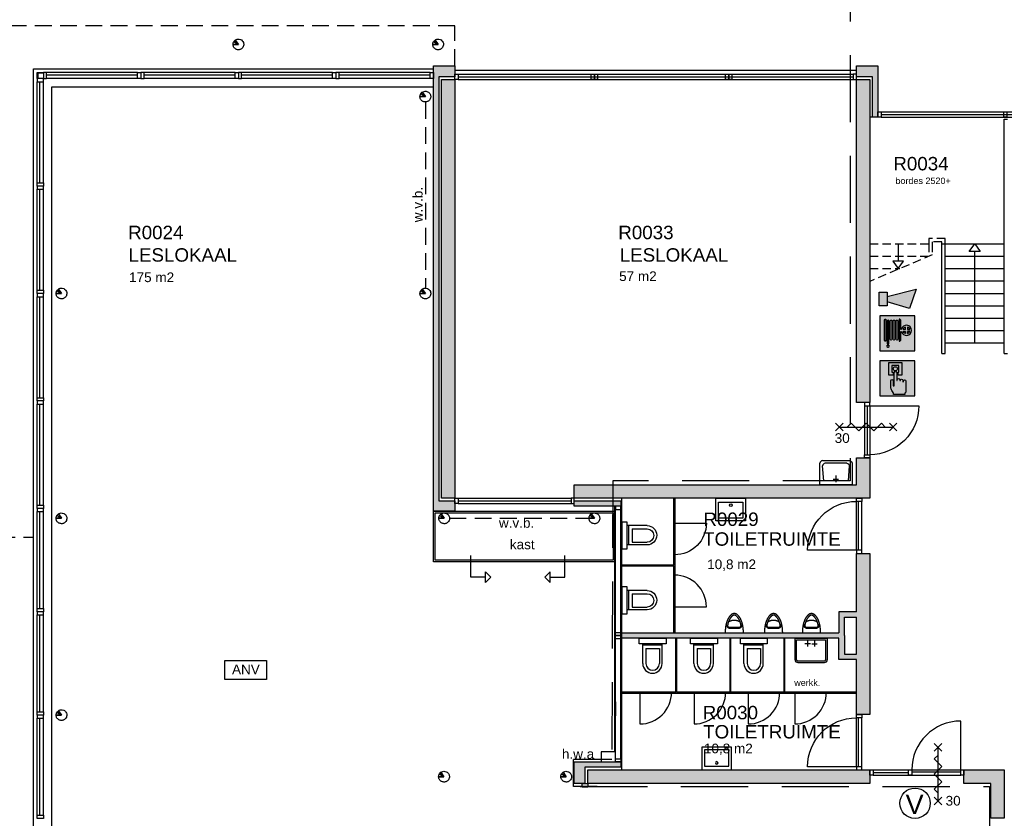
# Model space of a CAD drawing. Header units: millimetres. Extents: x 0 to 116900, y 0 to 82100.
# Tile 19 of 35: x 23185 to 41503, y 53450 to 68314. Entities that reach past the tile are written whole.
import ezdxf
from ezdxf.enums import TextEntityAlignment as Align

# ---------------------------------------------------------------- set-up
doc = ezdxf.new("R2010")
doc.units = ezdxf.units.MM
doc.header["$LTSCALE"] = 50
doc.header["$MEASUREMENT"] = 0
for name, pattern in [('B0403', [37.5, 25, -12.5]), ('B0701', [9.375, 6.25, -3.125]), ('B0702', [4.6875, 3.125, -1.5625]), ('DASHED', [75, 50, -25])]:
    doc.linetypes.add(name, pattern=pattern)
doc.layers.get('0').update_dxf_attribs({"color": 8, "linetype": 'CONTINUOUS'})
for name, color, linetype in [('AA22XI--_HOUT', 9, 'CONTINUOUS'), ('AA65----_BEVEILIGING', 240, 'CONTINUOUS'), ('AC32----_BINNENKOZ', 1, 'CONTINUOUS'), ('AI65----_BEVEILIGING', 1, 'CONTINUOUS'), ('AL22FG2-_BAKSTEEN', 2, 'CONTINUOUS'), ('AL22XI--_HOUT', 1, 'CONTINUOUS'), ('AL65----_BEVEILIGING', 240, 'CONTINUOUS'), ('AL74----_INRSANITAIR', 1, 'CONTINUOUS'), ('ALR3OR3-_OPPR30', 150, 'B0403'), ('AT$1A---_ALGEMEEN', 7, 'CONTINUOUS'), ('AT65---_BEVEILIGING', 7, 'CONTINUOUS'), ('LAYER01', 252, 'CONTINUOUS'), ('LAYER08', 7, 'CONTINUOUS'), ('LAYER30', 8, 'CONTINUOUS'), ('LAYER31', 7, 'CONTINUOUS'), ('LAYER74', 1, 'DASHED'), ('LAYER98', 1, 'CONTINUOUS')]:
    doc.layers.add(name, color=color, linetype=linetype)
doc.styles.add('00_100', font='arial.ttf', dxfattribs={"height": 120})
doc.styles.add('01_100', font='arial.ttf', dxfattribs={"height": 180})
doc.styles.add('01_200', font='arial.ttf', dxfattribs={"height": 360})
doc.styles.add('02_100', font='arial.ttf', dxfattribs={"height": 250})
doc.styles.add('03_1', font='arial.ttf', dxfattribs={"height": 3.5})
doc.styles.add('03_50', font='arial.ttf', dxfattribs={"height": 175})

# ---------------------------------------------------------------- blocks, each defined once
blk = doc.blocks.new('P74A1-AB')
at = {"layer": 'LAYER74', "color": 1, "linetype": 'Continuous'}
blk.add_lwpolyline([(-250, -20), (-250, -120), (250, -120), (250, -20)], close=True, dxfattribs=at)
for points in [[(-175, -490), (-175, -120)], [(-175, -150), (185, -150)], [(185, -490), (185, -120)], [(125, -210), (-125, -210)], [(-125, -210), (-125, -490)], [(125, -210), (125, -490)]]:
    blk.add_lwpolyline(points, dxfattribs=at)
for points in [[(185, -490, -0.999999), (-175, -490)], [(125, -490, -0.999997), (-125, -490)]]:
    blk.add_lwpolyline(points, format="xyb", dxfattribs=at)
blk = doc.blocks.new('WASBAK')
at = {"layer": 'LAYER74', "color": 1, "linetype": 'Continuous'}
for points in [[(-300, -400), (-300, 0), (300, 0), (300, -400)], [(-270, -400), (-270, -30), (270, -30), (270, -400)], [(-15, -105), (-115, -105)], [(-65, -30), (-65, -155)], [(15, -105), (115, -105)], [(65, -30), (65, -155)], [(-250, -420), (250, -420)], [(-250, -450), (250, -450)]]:
    blk.add_lwpolyline(points, dxfattribs=at)
for points in [[(-300, -400, 0.414214), (-250, -450), (250, -450, 0.414214), (300, -400)], [(-270, -400, 0.414214), (-250, -420)], [(250, -420, 0.414214), (270, -400)]]:
    blk.add_lwpolyline(points, format="xyb", dxfattribs=at)
blk = doc.blocks.new('P74BA-AB')
at = {"layer": 'LAYER74', "color": 1, "linetype": 'Continuous'}
for points in [[(-300, -400), (-300, 0), (300, 0), (300, -400)], [(-229, -75), (-250, -350)], [(-225, -75), (225, -75)], [(-47, -100), (53, -100)], [(0, -50), (0, -175)], [(229, -75), (250, -350)], [(250, -450), (-250, -450)], [(-200, -400), (200, -400)]]:
    blk.add_lwpolyline(points, dxfattribs=at)
for points in [[(-200, -400, -0.414213), (-250, -350)], [(200, -400, 0.414214), (250, -350)], [(-250, -450, -0.414213), (-300, -400)], [(250, -450, 0.414214), (300, -400)]]:
    blk.add_lwpolyline(points, format="xyb", dxfattribs=at)
blk = doc.blocks.new('A-H-74-061S')
at = {"layer": 'AL74----_INRSANITAIR'}
for points in [[(275, 424), (275, 0), (-275, 0), (-275, 424)], [(-225, 374), (225, 374), (225, 72), (-225, 72)]]:
    blk.add_lwpolyline(points, close=True, dxfattribs=at)
blk.add_circle((-2, 130), 24.3, dxfattribs=at)
at = {"style": '03_50', "flags": 3}
blk.add_attdef('TEKST', text='', height=100, dxfattribs=at).set_placement((0, 0), align=Align.TOP_RIGHT)
blk = doc.blocks.new('P-N-00-001_1407')
at = {"layer": 'LAYER74'}
blk.add_lwpolyline([(0, 0, 0.048328), (-14, 146, 0.062084), (-50, 255, 0.102751), (-113, 339, 0.181983), (-170, 360, 0.181983), (-227, 339, 0.102751), (-290, 255, 0.062084), (-326, 146, 0.048328), (-340, 0)], format="xyb", close=True, dxfattribs=at)
at = {"layer": 'LAYER74', "flags": 128}
blk.add_lwpolyline([(-44, 140, 0.000065), (-44, 140, 0.062084), (-77, 242, 0.102751), (-133, 316, 0.181983), (-170, 330, 0.181983), (-207, 316, 0.102751), (-263, 242, 0.062084), (-296, 140, 0.000065), (-296, 140, 0.42619), (-260, 105), (-80, 105, 0.42619)], format="xyb", close=True, dxfattribs=at)
blk.add_lwpolyline([(-318, 180, 0.423058), (-260, 90), (-80, 90, 0.423058), (-22, 180)], format="xyb", dxfattribs=at)
at = {"layer": 'LAYER74'}
blk.add_arc((-170, 38), 196, 55.8248, 124.1752, dxfattribs=at)
blk = doc.blocks.new('B1H-65S00K')
at = {"layer": 'AA65----_BEVEILIGING'}
h = blk.add_hatch(color=256, dxfattribs=at)
h.paths.add_polyline_path([(0, -10), (0, 0), (-10, 0), (-10, -19), (-10, -28, 0.829071), (-3, -28), (-3, -19, -0.133822)])
h.paths.add_polyline_path([(250, 0), (0, 0), (0, -10, -0.762289), (35, -20), (35, -29, 0.829071), (42, -29), (42, -28, -0.973711), (77, -27), (77, -38), (77, -47, 0.829071), (85, -47), (85, -42, -0.937999), (122, -37), (122, -185, -0.30588), (106, -210), (106, -229), (0, -229), (0, -250), (250, -250)])
h.paths.add_polyline_path([(250, 250), (0, 250), (0, 229), (62, 229), (62, 44), (8, 44), (8, 88), (19, 88), (19, 186), (0, 186), (0, 0), (250, 0)])
h.paths.add_polyline_path([(-123, 229), (0, 229), (0, 250), (-250, 250), (-250, 0), (-46, 0), (-46, 80, -1), (-10, 80), (-10, 0), (0, 0), (0, 186), (-81, 186), (-81, 88), (-62, 88), (-62, 44), (-123, 44)])
h.paths.add_polyline_path([(-1, 137, -1), (-61, 137, -1)], flags=16)
h.paths.add_polyline_path([(-95, -125), (-95, -35, -1), (-62, -35), (-62, -99, 1), (-46, -99), (-46, 0), (-250, 0), (-250, -250), (0, -250), (0, -229), (-55, -229, 0.175876), (-80, -176, -0.178536)])
at = {"layer": 'AI65----_BEVEILIGING'}
h = blk.add_hatch(color=255, dxfattribs=at)
h.paths.add_polyline_path([(62, 229), (-123, 229), (-123, 44), (-62, 44), (-62, 88), (-81, 88), (-81, 186), (19, 186), (19, 88), (8, 88), (8, 44), (62, 44)])
h.paths.add_polyline_path([(-1, 137, 1), (-61, 137, 1)], flags=17)
h.paths.add_polyline_path([(-10, 80, 1), (-46, 80), (-46, -99, -1), (-62, -99), (-62, -35, 1), (-95, -35), (-95, -125, 0.178536), (-80, -176, -0.175876), (-55, -229), (106, -229), (106, -210, 0.30588), (122, -185), (122, -37, 0.937999), (85, -42), (85, -47, -0.829071), (77, -47), (77, -38), (77, -27, 0.963386), (42, -28), (42, -29, -0.829071), (35, -29), (35, -19, 0.980219), (-3, -19), (-3, -28, -0.829071), (-10, -28), (-10, -19)])
at = {"layer": 'AA65----_BEVEILIGING'}
blk.add_lwpolyline([(-250, -250), (250, -250), (250, 250), (-250, 250)], close=True, dxfattribs=at)
at = {"layer": 'AI65----_BEVEILIGING', "color": 255, "flags": 128}
blk.add_lwpolyline([(-62, 44), (-123, 44), (-123, 229), (62, 229), (62, 44), (8, 44), (8, 88), (19, 88), (19, 186), (-81, 186), (-81, 88), (-62, 88)], close=True, dxfattribs=at)
at = {"layer": 'AI65----_BEVEILIGING', "color": 255}
blk.add_lwpolyline([(-10, 80), (-10, -19), (-10, -28, 0.829071), (-3, -28), (-3, -19, -0.997909), (35, -20), (35, -29, 0.829071), (42, -29), (42, -28, -0.963386), (77, -27), (77, -38), (77, -47, 0.829071), (85, -47), (85, -42, -0.937999), (122, -37), (122, -185, -0.30588), (106, -210), (106, -229), (-55, -229, 0.175876), (-80, -176, -0.178536), (-95, -125), (-95, -35, -1), (-62, -35), (-62, -99, 1), (-46, -99), (-46, 80, -1)], format="xyb", close=True, dxfattribs=at)
blk.add_circle((-31, 137), 30, dxfattribs=at)
blk = doc.blocks.new('B1H-65S009')
at = {"layer": 'AA65----_BEVEILIGING'}
h = blk.add_hatch(color=256, dxfattribs=at)
h.paths.add_polyline_path([(250, 1), (185, 1, -0.494077), (70, 1), (46, 1), (46, -98), (34, -109), (23, -109), (23, 1), (4, 1), (4, -83, -0.229189), (0, -92), (0, -249), (250, -249)])
h.paths.add_polyline_path([(0, -92, -0.627062), (-19, -83), (-19, 1), (-38, 1), (-38, -83, -0.999958), (-61, -83), (-61, 1), (-80, 1), (-80, -83, -0.999958), (-103, -83), (-103, 1), (-122, 1), (-122, -150), (-145, -150), (-145, 1), (-164, 1), (-164, -109), (-175, -109), (-187, -98), (-187, 1), (-250, 1), (-250, -249), (0, -249)])
h.paths.add_polyline_path([(-122, -177), (-126, -202), (-141, -202), (-145, -177), (-145, -167), (-122, -167)], flags=16)
h.paths.add_polyline_path([(-187, 193), (-175, 204), (-164, 204), (-164, 1), (-145, 1), (-145, 180, -1), (-122, 180), (-122, 1), (-103, 1), (-103, 180, -1.000049), (-80, 180, -0.999944), (-80, 180), (-80, 1), (-61, 1), (-61, 180, -1.000049), (-38, 180, -0.999944), (-38, 180), (-38, 1), (-19, 1), (-19, 180, -0.625683), (0, 190), (0, 251), (-250, 251), (-250, 1), (-187, 1)])
h.paths.add_polyline_path([(250, 251), (0, 251), (0, 190, -0.230278), (4, 180, -0.999944), (4, 180), (4, 1), (23, 1), (23, 204), (34, 204), (46, 193), (46, 59), (57, 59, -1.256433), (185, 1), (250, 1)])
h.paths.add_polyline_path([(57, 30), (46, 30), (46, 1), (70, 1, -0.113645)], flags=17)
h.paths.add_polyline_path([(113, 30), (81, 30, 0.205494), (106, 1), (113, 1)], flags=17)
h.paths.add_polyline_path([(113, 92, 0.2489), (81, 59), (113, 59)], flags=17)
h.paths.add_polyline_path([(142, 92), (142, 59), (175, 59, 0.2489)], flags=17)
h.paths.add_polyline_path([(175, 30), (142, 30), (142, 1), (150, 1, 0.205494)], flags=17)
h.paths.add_polyline_path([(113, 1), (106, 1, 0.041294), (113, -2)])
h.paths.add_polyline_path([(150, 1), (142, 1), (142, -2, 0.041294)], flags=17)
at = {"layer": 'AI65----_BEVEILIGING'}
h = blk.add_hatch(color=255, dxfattribs=at)
h.paths.add_polyline_path([(-122, 180, 0.999857), (-145, 180), (-145, -150), (-122, -150)])
h.paths.add_polyline_path([(-122, -177), (-122, -167), (-145, -167), (-145, -177), (-141, -202), (-126, -202)])
h.paths.add_polyline_path([(-164, 204), (-175, 204), (-187, 193), (-187, -98), (-175, -109), (-164, -109)])
h.paths.add_polyline_path([(-80, 180, 0.999951), (-80, 180, 1.000049), (-103, 180), (-103, -83, 0.999971), (-80, -83)])
h.paths.add_polyline_path([(-38, 180, 0.999951), (-38, 180, 1.000049), (-61, 180), (-61, -83, 0.999971), (-38, -83)])
h.paths.add_polyline_path([(4, 180, 0.999951), (4, 180, 1.000049), (-19, 180), (-19, -83, 0.999971), (4, -83)])
h.paths.add_polyline_path([(57, 59), (46, 59), (46, 193), (34, 204), (23, 204), (23, -109), (34, -109), (46, -98), (46, 30), (57, 30, 9.948558)])
h.paths.add_polyline_path([(81, 30), (113, 30), (113, -2, -0.2489)], flags=16)
h.paths.add_polyline_path([(81, 59, -0.2489), (113, 92), (113, 59)], flags=16)
h.paths.add_polyline_path([(142, 30), (175, 30, -0.2489), (142, -2)], flags=16)
h.paths.add_polyline_path([(142, 59), (142, 92, -0.2489), (175, 59)], flags=16)
at = {"layer": 'AA65----_BEVEILIGING'}
blk.add_lwpolyline([(-250, -249), (250, -249), (250, 251), (-250, 251)], close=True, dxfattribs=at)
at = {"layer": 'AI65----_BEVEILIGING', "color": 255, "flags": 128}
for points in [[(-187, -98), (-187, 193), (-175, 204), (-164, 204), (-164, -109), (-175, -109)], [(-126, -202), (-141, -202), (-145, -177), (-145, -167), (-122, -167), (-122, -177)]]:
    blk.add_lwpolyline(points, close=True, dxfattribs=at)
for points in [[(-145, 180), (-145, -150), (-122, -150), (-122, 180, 0.999857), (-145, 180)], [(-80, 180), (-80, -83, -0.999971), (-103, -83), (-103, 180, -1.000049), (-80, 180, -0.999951)], [(-38, 180), (-38, -83, -0.999971), (-61, -83), (-61, 180, -1.000049), (-38, 180, -0.999951)], [(4, 180), (4, -83, -0.999971), (-19, -83), (-19, 180, -1.000049), (4, 180, -0.999951)]]:
    blk.add_lwpolyline(points, format="xyb", close=True, dxfattribs=at)
at = {"layer": 'AI65----_BEVEILIGING', "color": 255}
for points in [[(23, 204), (23, -109), (34, -109), (46, -98), (46, 30), (57, 30, 9.948558), (57, 59), (46, 59), (46, 193), (34, 204)], [(113, 59), (113, 92, 0.2489), (81, 59)], [(113, -2, -0.2489), (81, 30), (113, 30)], [(142, 59), (175, 59, 0.2489), (142, 92)], [(175, 30), (142, 30), (142, -2, 0.2489)]]:
    blk.add_lwpolyline(points, format="xyb", close=True, dxfattribs=at)
blk = doc.blocks.new('P-N-32-001_1407')
at = {"layer": 'AC32----_BINNENKOZ'}
blk.add_lwpolyline([(0, 356), (773, 356), (773, 0), (0, 0)], close=True, dxfattribs=at)
at = {"layer": 'AT$1A---_ALGEMEEN', "color": 7, "style": '01_100'}
blk.add_text('ANV', height=180, dxfattribs=at).set_placement((132, 99))
blk = doc.blocks.new('P-N-65-001_1406')
at = {"layer": 'AL65----_BEVEILIGING'}
blk.add_circle((0, 0), 283, dxfattribs=at)
at = {"layer": 'AT$1A---_ALGEMEEN', "color": 7, "style": '01_200'}
blk.add_text('V', height=360, dxfattribs=at).set_placement((-176, -199))
blk = doc.blocks.new('A-S-65S035S')
at = {"layer": 'AL65----_BEVEILIGING'}
for p, q in [((0.71, 5.71), (-0.71, 4.29)), ((0.71, 4.29), (-0.71, 5.71)), ((0, -5), (0, 5)), ((0.71, -4.29), (-0.71, -5.71)), ((0.71, -5.71), (-0.71, -4.29))]:
    blk.add_line(p, q, dxfattribs=at)
blk.add_lwpolyline([(0, -3.54), (-0.71, -2.83), (0.71, -1.41), (-0.71, 0), (0.71, 1.41), (-0.71, 2.83), (0, 3.54)], dxfattribs=at)
at = {"layer": 'AT65---_BEVEILIGING', "color": 3, "style": '03_1', "width": 0.8}
blk.add_attdef('TIJD', text='', height=3.5, dxfattribs=at).set_placement((0.02, 7.5), align=Align.MIDDLE)
blk = doc.blocks.new('A-S-65S035')
at = {"layer": 'AL65----_BEVEILIGING'}
for p, q in [((-0.71, 4.29), (0.71, 5.71)), ((-0.71, 5.71), (0.71, 4.29)), ((0, 5), (0, -5)), ((-0.71, -5.71), (0.71, -4.29)), ((-0.71, -4.29), (0.71, -5.71))]:
    blk.add_line(p, q, dxfattribs=at)
blk.add_lwpolyline([(0, 3.54), (0.71, 2.83), (-0.71, 1.41), (0.71, 0), (-0.71, -1.41), (0.71, -2.83), (0, -3.54)], dxfattribs=at)
at = {"layer": 'AT65---_BEVEILIGING', "color": 3, "style": '03_1', "width": 0.8}
blk.add_attdef('TIJD', text='', height=3.5, dxfattribs=at).set_placement((0, -7.5), align=Align.MIDDLE)
blk = doc.blocks.new('B1H-65S00I')
at = {"layer": 'AA65----_BEVEILIGING', "extrusion": (0, 0, -1)}
h = blk.add_hatch(color=256, dxfattribs=at)
h.paths.add_polyline_path([(-258, 136), (-168, -136), (147, -42), (147, 34)])
h.paths.add_polyline_path([(147, -100), (148, -100), (258, -100), (258, 91), (147, 91)])
at = {"layer": 'AI65----_BEVEILIGING', "extrusion": (0, 0, -1)}
blk.add_lwpolyline([(258, 91), (147, 91), (147, -100), (148, -100), (258, -100)], close=True, dxfattribs=at)
blk.add_lwpolyline([(147, 34), (-258, 136), (-168, -136), (147, -42)], dxfattribs=at)

msp = doc.modelspace()

# ---------------------------------------------------------------- hatches: boundary and pattern name
at = {"layer": 'AA22XI--_HOUT'}
h = msp.add_hatch(color=252, dxfattribs=at)
h.dxf.hatch_style = 1
h.paths.add_polyline_path([(39002.2, 58378.2), (38752.2, 58378.2), (38752.2, 57295.2), (38427.2, 57295.2), (38427.2, 56900.2), (34387.1, 56900.2), (34387.1, 56800.2), (38427.2, 56800.2), (38427.2, 56405.2), (38752.2, 56405.2), (38752.2, 55380.2), (38851.9, 55380.2), (39002.2, 55380.2)])
h.paths.add_polyline_path([(38752.2, 56505.2), (38527.2, 56505.2), (38527.2, 56850.2), (38527.2, 57195.2), (38752.2, 57195.2)], flags=16)
h.paths.add_polyline_path([(39002.2, 54350.2), (33752.2, 54350.2), (33752.2, 54100.2), (39002.2, 54100.2)])
h.paths.add_polyline_path([(34372.2, 54500.2), (33702.2, 54500.2), (33602.2, 54500.2), (33502.2, 54500.2), (33502.2, 54100.2), (33602.2, 54100.2), (33702.2, 54100.2), (33702.2, 54400.2), (34372.2, 54400.2)])
h.paths.add_polyline_path([(39002.2, 60158.2), (38752.2, 60158.2), (38752.2, 59658.2), (34217.9, 59658.2), (34217.1, 59408.2), (39002.2, 59408.2)])
h.paths.add_polyline_path([(34217.9, 59658.2), (33502.2, 59658.2), (33502.2, 59408.2), (34217.1, 59408.2)])
h.paths.add_polyline_path([(34217, 59358.2), (33502.2, 59358.2), (33502.2, 59308.4), (33502.2, 59258.2), (34216.6, 59258.2)])
h.paths.add_polyline_path([(34371.9, 59358.2), (34217, 59358.2), (34216.6, 59258.2), (34371.9, 59258.2)])
at = {"layer": 'LAYER01'}
h = msp.add_hatch(color=252, dxfattribs=at)
h.dxf.hatch_style = 1
h.paths.add_polyline_path([(39152.2, 67352.2), (39152.2, 67452.2), (38752.2, 67452.2), (38752.2, 67352.2), (38752.2, 67252.2), (39052.2, 67252.2), (39052.2, 66500.2), (39152.2, 66500.2), (39152.2, 66600.2)])
h = msp.add_hatch(color=252, dxfattribs=at)
h.dxf.hatch_style = 1
h.paths.add_polyline_path([(39002.2, 67202.2), (38752.2, 67202.2), (38752.2, 61188.2), (39002.2, 61188.2)])
at = {"layer": 'LAYER08'}
h = msp.add_hatch(color=252, dxfattribs=at)
h.dxf.hatch_style = 1
h.paths.add_polyline_path([(31282.2, 67202.2), (31032.2, 67202.2), (31032.2, 59408.2), (31282.2, 59408.2)], flags=17)
h.paths.add_polyline_path([(30982.2, 67252.2), (31282.2, 67252.2), (31282.2, 67302.2), (31282.2, 67352.2), (30882.2, 67352.2), (30882.2, 59358.2), (30882.2, 59258.2), (30882.2, 59168.2), (31282.2, 59168.2), (31282.2, 59358.2), (30982.2, 59358.2)])
h.paths.add_polyline_path([(31282.2, 67452.2), (30882.2, 67452.2), (30882.2, 67352.2), (31282.2, 67352.2)])
h = msp.add_hatch(color=252, dxfattribs=at)
h.dxf.hatch_style = 1
h.paths.add_polyline_path([(41502.2, 54350.2), (40752.2, 54350.2), (40752.2, 54100.2), (41252.2, 54100.2), (41252.2, 53450.2), (41502.2, 53450.2)])
h.paths.add_polyline_path([(41502.2, 50350.2), (41487.2, 50350.2), (41252.2, 50350.2), (41252.2, 48850.2), (41502.2, 48850.2)])

# ---------------------------------------------------------------- linework, layer by layer
at = {"layer": 'AL22FG2-_BAKSTEEN'}
msp.add_line((33702.2, 54100.2), (33752.2, 54100.2), dxfattribs=at)
at = {"layer": 'AL22XI--_HOUT'}
msp.add_line((39152.2, 66500.2), (39002.2, 66500.2), dxfattribs=at)
for points in [[(30882.2, 59168.2), (34257.2, 59168.2), (34257.2, 58224.2), (30882.2, 58224.2)], [(30912.2, 59138.2), (34227.2, 59138.2), (34227.2, 58254.2), (30912.2, 58254.2)], [(33652.2, 54100.2), (33752.2, 54100.2), (33752.2, 54030.2), (33652.2, 54030.2)]]:
    msp.add_lwpolyline(points, close=True, dxfattribs=at)
for points in [[(31852.1, 57936.6), (31579.3, 57936.6), (31579.3, 58339.7)], [(33056.5, 57936.6), (33329.3, 57936.6), (33329.3, 58339.7)], [(31852.1, 57836.6), (31852.1, 58036.6), (31952.1, 57936.6), (31852.1, 57836.6)], [(33056.5, 57836.6), (33056.5, 58036.6), (32956.5, 57936.6), (33056.5, 57836.6)]]:
    msp.add_lwpolyline(points, dxfattribs=at)
at = {"layer": 'AL22XI--_HOUT', "color": 1, "linetype": 'Continuous'}
for points in [[(38751.9, 54410.2), (38752.2, 55320.4)], [(38791.5, 54410.2), (38791.5, 55320.4)], [(38851.9, 54410.2), (38851.9, 55320.4)], [(39061.9, 54350.2), (40692.4, 54350.2)], [(39061.9, 54300.4), (39722.4, 54300.4)], [(39061.9, 54250.2), (40692.4, 54250.4)], [(39782.2, 54313.4), (40692.4, 54313.4)]]:
    msp.add_lwpolyline(points, dxfattribs=at)
for points in [[(38851.9, 55380.2), (38851.9, 55320.4), (38752.2, 55320.4), (38752.2, 55380.2)], [(38851.9, 54350.2), (38851.9, 54410.2), (38751.9, 54410.2), (38751.9, 54350.2)], [(39061.9, 54250.7), (39002.2, 54250.7), (39002.2, 54350.4), (39061.9, 54350.4)], [(39782.2, 54250.3), (39722.4, 54250.3), (39722.4, 54350.2), (39782.2, 54350.2)], [(40752.2, 54250.4), (40692.4, 54250.4), (40692.4, 54350.2), (40752.2, 54350.2)]]:
    msp.add_lwpolyline(points, close=True, dxfattribs=at)
at = {"layer": 'ALR3OR3-_OPPR30'}
for p, q in [((38633.2, 69530.6), (38633.2, 59733.2)), ((34218.2, 59733.2), (34201.1, 54542.5)), ((38633.2, 59733.2), (34218.2, 59733.2)), ((34201.1, 54542.5), (33491.2, 54542.2)), ((33613.2, 54040.2), (41228.3, 54040.2)), ((41228.3, 54040.2), (41228.3, 52171.8))]:
    msp.add_line(p, q, dxfattribs=at)
msp.add_lwpolyline([(33931.2, 54040.2), (33491.2, 54040.2), (33491.2, 54542.2)], dxfattribs=at)
at = {"layer": 'LAYER01', "color": 1, "linetype": 'B0702'}
for p, q in [((40342.2, 64180.3), (40162.2, 64180.3)), ((40162.2, 64180.3), (40162.2, 64140.3)), ((40162.2, 64140.3), (40162.2, 63938.6)), ((40342.2, 64140.3), (40342.2, 64180.3)), ((40342.2, 62100.3), (40402.2, 62100.3)), ((41502.2, 62100.3), (41562.2, 62100.3))]:
    msp.add_line(p, q, dxfattribs=at)
at = {"layer": 'LAYER01', "color": 2, "linetype": 'Continuous'}
for points in [[(27154.1, 67853.2), (27254.1, 67853.2), (27169.1, 67905.9), (27196.8, 67935.1), (27211.7, 67943.8), (27230.6, 67950.4), (27249.4, 67953.1), (27269.5, 67952), (27295.4, 67944.3), (27310.3, 67935.9), (27326.4, 67922.3), (27336.9, 67909.2), (27347.5, 67888.9), (27351.9, 67873.8), (27353.6, 67862.4), (27354.1, 67853.2), (27353.7, 67844.4), (27350.9, 67828.1), (27345.1, 67811.8), (27336.7, 67796.8), (27328.8, 67786.8), (27318.7, 67776.9), (27309.7, 67770.1), (27299.6, 67764.2), (27290.1, 67759.9), (27278.5, 67756.2), (27266, 67753.9), (27253.5, 67753.2), (27239.6, 67754.3), (27227.5, 67756.8), (27216.4, 67760.5), (27207.9, 67764.5), (27198.2, 67770.3), (27191.6, 67775.1), (27185.4, 67780.5), (27177.4, 67789), (27171, 67797.5), (27164.9, 67808), (27160, 67819.3), (27156.4, 67831.9), (27154.6, 67843), (27156, 67872.6), (27159.2, 67884.9), (27162.1, 67892.5), (27169.1, 67905.9), (27254.1, 67853.2), (27196.8, 67935.1), (27254.1, 67853.2)], [(30869.2, 67853.2), (30969.2, 67853.2), (30884.2, 67905.9), (30911.9, 67935.1), (30926.8, 67943.8), (30945.8, 67950.4), (30964.6, 67953.1), (30984.6, 67952), (31010.5, 67944.3), (31025.4, 67935.9), (31041.5, 67922.3), (31052, 67909.2), (31062.6, 67888.9), (31067, 67873.8), (31068.8, 67862.4), (31069.2, 67853.2), (31068.8, 67844.4), (31066, 67828.1), (31060.2, 67811.8), (31051.8, 67796.8), (31043.9, 67786.8), (31033.8, 67776.9), (31024.8, 67770.1), (31014.8, 67764.2), (31005.2, 67759.9), (30993.6, 67756.2), (30981.1, 67753.9), (30968.6, 67753.2), (30954.7, 67754.3), (30942.6, 67756.8), (30931.6, 67760.5), (30923.1, 67764.5), (30913.3, 67770.3), (30906.8, 67775.1), (30900.5, 67780.5), (30892.5, 67789), (30886.1, 67797.5), (30880, 67808), (30875.1, 67819.3), (30871.5, 67831.9), (30869.7, 67843), (30871.1, 67872.6), (30874.4, 67884.9), (30877.2, 67892.5), (30884.2, 67905.9), (30969.2, 67853.2), (30911.9, 67935.1), (30969.2, 67853.2)], [(30632.2, 66882.2), (30732.2, 66882.2), (30647.2, 66934.9), (30674.9, 66964.1), (30689.8, 66972.8), (30708.8, 66979.4), (30727.6, 66982.1), (30747.6, 66981), (30773.5, 66973.3), (30788.4, 66964.9), (30804.5, 66951.3), (30815, 66938.2), (30825.6, 66917.9), (30830, 66902.8), (30831.8, 66891.4), (30832.2, 66882.2), (30831.8, 66873.4), (30829, 66857.1), (30823.2, 66840.8), (30814.8, 66825.8), (30806.9, 66815.8), (30796.8, 66805.9), (30787.8, 66799.1), (30777.8, 66793.2), (30768.2, 66788.9), (30756.6, 66785.2), (30744.1, 66782.9), (30731.6, 66782.2), (30717.7, 66783.3), (30705.6, 66785.8), (30694.6, 66789.5), (30686.1, 66793.5), (30676.3, 66799.3), (30669.8, 66804.1), (30663.5, 66809.5), (30655.5, 66818), (30649.1, 66826.5), (30643, 66837), (30638.1, 66848.3), (30634.5, 66860.9), (30632.7, 66872), (30634.1, 66901.6), (30637.4, 66913.9), (30640.2, 66921.5), (30647.2, 66934.9), (30732.2, 66882.2), (30674.9, 66964.1), (30732.2, 66882.2)], [(23862.2, 63218.2), (23962.2, 63218.2), (23877.2, 63270.9), (23904.9, 63300.1), (23919.8, 63308.8), (23938.8, 63315.4), (23957.6, 63318.1), (23977.6, 63317), (24003.5, 63309.3), (24018.4, 63300.9), (24034.5, 63287.3), (24045, 63274.2), (24055.6, 63253.9), (24060, 63238.8), (24061.8, 63227.4), (24062.2, 63218.2), (24061.8, 63209.4), (24059, 63193.1), (24053.2, 63176.8), (24044.8, 63161.8), (24036.9, 63151.8), (24026.8, 63141.9), (24017.8, 63135.1), (24007.8, 63129.2), (23998.2, 63124.9), (23986.6, 63121.2), (23974.1, 63118.9), (23961.6, 63118.2), (23947.7, 63119.3), (23935.6, 63121.8), (23924.6, 63125.5), (23916.1, 63129.5), (23906.3, 63135.3), (23899.8, 63140.1), (23893.5, 63145.5), (23885.5, 63154), (23879.1, 63162.5), (23873, 63173), (23868.1, 63184.3), (23864.5, 63196.9), (23862.7, 63208), (23864.1, 63237.6), (23867.4, 63249.9), (23870.2, 63257.5), (23877.2, 63270.9), (23962.2, 63218.2), (23904.9, 63300.1), (23962.2, 63218.2)], [(30632.2, 63218.2), (30732.2, 63218.2), (30647.2, 63270.9), (30674.9, 63300.1), (30689.8, 63308.8), (30708.8, 63315.4), (30727.6, 63318.1), (30747.6, 63317), (30773.5, 63309.3), (30788.4, 63300.9), (30804.5, 63287.3), (30815, 63274.2), (30825.6, 63253.9), (30830, 63238.8), (30831.8, 63227.4), (30832.2, 63218.2), (30831.8, 63209.4), (30829, 63193.1), (30823.2, 63176.8), (30814.8, 63161.8), (30806.9, 63151.8), (30796.8, 63141.9), (30787.8, 63135.1), (30777.8, 63129.2), (30768.2, 63124.9), (30756.6, 63121.2), (30744.1, 63118.9), (30731.6, 63118.2), (30717.7, 63119.3), (30705.6, 63121.8), (30694.6, 63125.5), (30686.1, 63129.5), (30676.3, 63135.3), (30669.8, 63140.1), (30663.5, 63145.5), (30655.5, 63154), (30649.1, 63162.5), (30643, 63173), (30638.1, 63184.3), (30634.5, 63196.9), (30632.7, 63208), (30634.1, 63237.6), (30637.4, 63249.9), (30640.2, 63257.5), (30647.2, 63270.9), (30732.2, 63218.2), (30674.9, 63300.1), (30732.2, 63218.2)], [(23862.2, 59033.2), (23962.2, 59033.2), (23877.2, 59085.9), (23904.9, 59115.1), (23919.8, 59123.8), (23938.8, 59130.4), (23957.6, 59133.1), (23977.6, 59132), (24003.5, 59124.3), (24018.4, 59115.9), (24034.5, 59102.3), (24045, 59089.2), (24055.6, 59068.9), (24060, 59053.8), (24061.8, 59042.4), (24062.2, 59033.2), (24061.8, 59024.4), (24059, 59008.1), (24053.2, 58991.8), (24044.8, 58976.8), (24036.9, 58966.8), (24026.8, 58956.9), (24017.8, 58950.1), (24007.8, 58944.2), (23998.2, 58939.9), (23986.6, 58936.2), (23974.1, 58933.9), (23961.6, 58933.2), (23947.7, 58934.2), (23935.6, 58936.8), (23924.6, 58940.5), (23916.1, 58944.5), (23906.3, 58950.3), (23899.8, 58955.1), (23893.5, 58960.5), (23885.5, 58969), (23879.1, 58977.5), (23873, 58988), (23868.1, 58999.3), (23864.5, 59011.9), (23862.7, 59023), (23864.1, 59052.6), (23867.4, 59064.9), (23870.2, 59072.5), (23877.2, 59085.9), (23962.2, 59033.2), (23904.9, 59115.1), (23962.2, 59033.2)], [(30982.2, 59033.2), (31082.2, 59033.2), (30997.2, 59085.9), (31024.9, 59115.1), (31039.8, 59123.8), (31058.8, 59130.4), (31077.6, 59133.1), (31097.6, 59132), (31123.5, 59124.3), (31138.4, 59115.9), (31154.5, 59102.3), (31165, 59089.2), (31175.6, 59068.9), (31180, 59053.8), (31181.8, 59042.4), (31182.2, 59033.2), (31181.8, 59024.4), (31179, 59008.1), (31173.2, 58991.8), (31164.8, 58976.8), (31156.9, 58966.8), (31146.8, 58956.9), (31137.8, 58950.1), (31127.8, 58944.2), (31118.2, 58939.9), (31106.6, 58936.2), (31094.1, 58933.9), (31081.6, 58933.2), (31067.7, 58934.3), (31055.6, 58936.8), (31044.6, 58940.5), (31036.1, 58944.5), (31026.3, 58950.3), (31019.8, 58955.1), (31013.5, 58960.5), (31005.5, 58969), (30999.1, 58977.5), (30993, 58988), (30988.1, 58999.3), (30984.5, 59011.9), (30982.7, 59023), (30984.1, 59052.6), (30987.4, 59064.9), (30990.2, 59072.5), (30997.2, 59085.9), (31082.2, 59033.2), (31024.9, 59115.1), (31082.2, 59033.2)], [(33777.2, 59033.2), (33877.2, 59033.2), (33792.2, 59085.9), (33819.9, 59115.1), (33834.8, 59123.8), (33853.8, 59130.4), (33872.6, 59133.1), (33892.6, 59132), (33918.5, 59124.3), (33933.4, 59115.9), (33949.5, 59102.3), (33960, 59089.2), (33970.6, 59068.9), (33975, 59053.8), (33976.8, 59042.4), (33977.2, 59033.2), (33976.8, 59024.4), (33974, 59008.1), (33968.2, 58991.8), (33959.8, 58976.8), (33951.9, 58966.8), (33941.8, 58956.9), (33932.8, 58950.1), (33922.8, 58944.2), (33913.2, 58939.9), (33901.6, 58936.2), (33889.1, 58933.9), (33876.6, 58933.2), (33862.7, 58934.3), (33850.6, 58936.8), (33839.6, 58940.5), (33831.1, 58944.5), (33821.3, 58950.3), (33814.8, 58955.1), (33808.5, 58960.5), (33800.5, 58969), (33794.1, 58977.5), (33788, 58988), (33783.1, 58999.3), (33779.5, 59011.9), (33777.7, 59023), (33779.1, 59052.6), (33782.4, 59064.9), (33785.2, 59072.5), (33792.2, 59085.9), (33877.2, 59033.2), (33819.9, 59115.1), (33877.2, 59033.2)], [(23862.2, 55371.5), (23962.2, 55371.5), (23877.2, 55424.2), (23904.9, 55453.4), (23919.8, 55462.1), (23938.8, 55468.7), (23957.6, 55471.4), (23977.6, 55470.3), (24003.5, 55462.6), (24018.4, 55454.2), (24034.5, 55440.6), (24045, 55427.5), (24055.6, 55407.2), (24060, 55392.1), (24061.8, 55380.7), (24062.2, 55371.5), (24061.8, 55362.7), (24059, 55346.4), (24053.2, 55330.1), (24044.8, 55315.1), (24036.9, 55305.1), (24026.8, 55295.2), (24017.8, 55288.4), (24007.8, 55282.5), (23998.2, 55278.2), (23986.6, 55274.5), (23974.1, 55272.2), (23961.6, 55271.5), (23947.7, 55272.6), (23935.6, 55275.1), (23924.6, 55278.8), (23916.1, 55282.8), (23906.3, 55288.6), (23899.8, 55293.4), (23893.5, 55298.8), (23885.5, 55307.3), (23879.1, 55315.8), (23873, 55326.3), (23868.1, 55337.6), (23864.5, 55350.2), (23862.7, 55361.3), (23864.1, 55390.9), (23867.4, 55403.2), (23870.2, 55410.8), (23877.2, 55424.2), (23962.2, 55371.5), (23904.9, 55453.4), (23962.2, 55371.5)], [(30979.2, 54225.2), (31079.2, 54225.2), (30994.2, 54277.9), (31021.9, 54307.1), (31036.8, 54315.8), (31055.8, 54322.4), (31074.6, 54325.1), (31094.6, 54324), (31120.5, 54316.3), (31135.4, 54307.9), (31151.5, 54294.3), (31162, 54281.2), (31172.6, 54260.9), (31177, 54245.8), (31178.8, 54234.4), (31179.2, 54225.2), (31178.8, 54216.4), (31176, 54200.1), (31170.2, 54183.8), (31161.8, 54168.8), (31153.9, 54158.8), (31143.8, 54148.9), (31134.8, 54142.1), (31124.8, 54136.2), (31115.2, 54131.9), (31103.6, 54128.2), (31091.1, 54125.9), (31078.6, 54125.2), (31064.7, 54126.3), (31052.6, 54128.8), (31041.6, 54132.5), (31033.1, 54136.5), (31023.3, 54142.3), (31016.8, 54147.1), (31010.5, 54152.5), (31002.5, 54161), (30996.1, 54169.5), (30990, 54180), (30985.1, 54191.3), (30981.5, 54203.9), (30979.7, 54215), (30981.1, 54244.6), (30984.4, 54256.9), (30987.2, 54264.5), (30994.2, 54277.9), (31079.2, 54225.2), (31021.9, 54307.1), (31079.2, 54225.2)], [(33252.2, 54225.2), (33352.2, 54225.2), (33267.2, 54277.9), (33294.9, 54307.1), (33309.8, 54315.8), (33328.8, 54322.4), (33347.6, 54325.1), (33367.6, 54324), (33393.5, 54316.3), (33408.4, 54307.9), (33424.5, 54294.3), (33435, 54281.2), (33445.6, 54260.9), (33450, 54245.8), (33451.8, 54234.4), (33452.2, 54225.2), (33451.8, 54216.4), (33449, 54200.1), (33443.2, 54183.8), (33434.8, 54168.8), (33426.9, 54158.8), (33416.8, 54148.9), (33407.8, 54142.1), (33397.8, 54136.2), (33388.2, 54131.9), (33376.6, 54128.2), (33364.1, 54125.9), (33351.6, 54125.2), (33337.7, 54126.3), (33325.6, 54128.8), (33314.6, 54132.5), (33306.1, 54136.5), (33296.3, 54142.3), (33289.8, 54147.1), (33283.5, 54152.5), (33275.5, 54161), (33269.1, 54169.5), (33263, 54180), (33258.1, 54191.3), (33254.5, 54203.9), (33252.7, 54215), (33254.1, 54244.6), (33257.4, 54256.9), (33260.2, 54264.5), (33267.2, 54277.9), (33352.2, 54225.2), (33294.9, 54307.1), (33352.2, 54225.2)]]:
    msp.add_lwpolyline(points, close=True, dxfattribs=at)
for points in [[(30882.2, 67452.2), (31282.2, 67452.2)], [(30882.2, 67352.2), (30882.2, 67452.2)], [(31282.2, 67452.2), (31282.2, 67352.2)], [(38752.2, 67452.2), (39152.2, 67452.2)], [(38752.2, 67352.2), (38752.2, 67452.2)], [(39152.2, 67452.2), (39152.2, 67352.2)], [(30882.2, 59358.2), (30882.2, 67352.2)], [(30982.2, 67252.2), (30982.2, 59358.2)], [(31282.2, 67252.2), (30982.2, 67252.2)], [(31282.2, 67352.2), (31282.2, 67252.2)], [(38752.2, 67252.2), (38752.2, 67352.2)], [(39052.2, 67252.2), (38752.2, 67252.2)], [(39052.2, 66500.2), (39052.2, 67252.2)], [(39152.2, 67352.2), (39152.2, 66500.2)], [(31032.2, 59408.2), (31032.2, 67202.2)], [(31032.2, 67202.2), (31282.2, 67202.2)], [(31282.2, 67202.2), (31282.2, 59408.2)], [(38752.2, 61188.2), (38752.2, 67202.2)], [(38752.2, 67202.2), (39002.2, 67202.2)], [(39002.2, 67202.2), (39002.2, 61188.2)], [(39152.2, 66500.2), (39052.2, 66500.2)], [(39002.2, 61188.2), (38752.2, 61188.2)], [(38752.2, 59658.2), (38752.2, 60158.2)], [(38752.2, 60158.2), (39002.2, 60158.2)], [(39002.2, 60158.2), (39002.2, 59408.2)], [(33502.2, 59658.2), (38752.2, 59658.2)], [(33502.2, 59408.2), (33502.2, 59658.2)], [(30882.2, 59258.2), (30882.2, 59358.2)], [(30982.2, 59358.2), (31282.2, 59358.2)], [(31282.2, 59408.2), (31032.2, 59408.2)], [(31282.2, 59358.2), (31282.2, 59168.2)], [(39002.2, 59408.2), (33502.2, 59408.2)], [(33502.2, 59358.2), (34371.9, 59358.2)], [(33502.2, 59258.2), (33502.2, 59358.2)], [(34371.9, 59358.2), (34371.9, 59258.2)], [(30882.2, 59168.2), (30882.2, 59258.2)], [(31282.2, 59168.2), (30882.2, 59168.2)], [(34371.9, 59258.2), (33502.2, 59258.2)], [(38752.2, 58378.2), (39002.2, 58378.2)], [(38752.2, 57295.2), (38752.2, 58378.2)], [(39002.2, 58378.2), (39002.2, 55380.2)], [(38752.2, 57295.2), (38427.2, 57295.2)], [(38427.2, 57295.2), (38427.2, 56900.2)], [(38527.2, 57195.2), (38752.2, 57195.2)], [(38527.2, 56850.2), (38527.2, 57195.2)], [(38752.2, 56505.2), (38752.2, 57195.2)], [(34387.1, 56900.2), (38427.2, 56900.2)], [(34387.1, 56800.2), (34387.1, 56900.2)], [(38427.2, 56800.2), (34387.1, 56800.2)], [(38427.2, 56405.2), (38427.2, 56800.2)], [(38527.2, 56850.2), (38527.2, 56505.2)], [(38527.2, 56505.2), (38752.2, 56505.2)], [(38752.2, 56405.2), (38427.2, 56405.2)], [(38752.2, 55380.2), (38752.2, 56405.2)], [(39002.2, 55380.2), (38752.2, 55380.2)], [(34272.2, 54687.2), (34006.2, 54687.2), (34006.2, 54500.2)], [(33502.2, 54500.2), (33602.2, 54500.2)], [(33502.2, 54100.2), (33502.2, 54500.2)], [(33602.2, 54500.2), (33702.2, 54500.2)], [(33702.2, 54500.2), (34372.2, 54500.2)], [(34372.2, 54500.2), (34372.2, 54400.2)], [(34372.2, 54400.2), (33702.2, 54400.2)], [(33702.2, 54400.2), (33702.2, 54100.2)], [(33752.2, 54350.2), (39002.2, 54350.2)], [(33752.2, 54100.2), (33752.2, 54350.2)], [(39002.2, 54350.2), (39002.2, 54100.2)], [(40752.2, 54350.2), (41502.2, 54350.2)], [(40752.2, 54100.2), (40752.2, 54350.2)], [(41502.2, 54350.2), (41502.2, 53450.2)], [(33602.2, 54100.2), (33502.2, 54100.2)], [(33702.2, 54100.2), (33602.2, 54100.2)], [(39002.2, 54100.2), (33752.2, 54100.2)], [(41252.2, 54100.2), (40752.2, 54100.2)], [(41252.2, 53450.2), (41252.2, 54100.2)], [(41502.2, 53450.2), (41252.2, 53450.2)]]:
    msp.add_lwpolyline(points, dxfattribs=at)
at = {"layer": 'LAYER01', "color": 1, "linetype": 'Continuous'}
for points in [[(33817.2, 67302.2), (33877.2, 67302.2), (33877.2, 67202.2), (33817.2, 67202.2)], [(33877.2, 67302.2), (33937.2, 67302.2), (33937.2, 67202.2), (33877.2, 67202.2)], [(36317.2, 67302.2), (36377.2, 67302.2), (36377.2, 67202.2), (36317.2, 67202.2)], [(36377.2, 67302.2), (36437.2, 67302.2), (36437.2, 67202.2), (36377.2, 67202.2)], [(41492.2, 66600.2), (41552.2, 66600.2), (41552.2, 66500.2), (41492.2, 66500.2)], [(34272.2, 56850.2), (34272.2, 56910.2), (34372.2, 56910.2), (34372.2, 56850.2)], [(34272.2, 56790.2), (34272.2, 56850.2), (34372.2, 56850.2), (34372.2, 56790.2)]]:
    msp.add_lwpolyline(points, close=True, dxfattribs=at)
at = {"layer": 'LAYER01', "color": 1}
msp.add_lwpolyline([(23782.2, 51574.5), (23782.2, 67062.2), (30882.2, 67062.2)], dxfattribs=at)
at = {"layer": 'LAYER01', "color": 3, "linetype": 'B0701'}
for points in [[(30732.2, 66782.2), (30732.2, 63318.2)], [(31182.2, 59033.2), (33777.2, 59033.2)]]:
    msp.add_lwpolyline(points, dxfattribs=at)
at = {"layer": 'LAYER01', "color": 1, "linetype": 'Continuous'}
for points in [[(41502.2, 62100.3), (41502.2, 66461.2), (41562.2, 66461.2)], [(39527.2, 64140.3), (39527.2, 63820.3), (39427.2, 63820.3), (39527.2, 63680.3), (39627.2, 63820.3), (39527.2, 63820.3)], [(40342.2, 64140.3), (41502.2, 64140.3)], [(40342.2, 62100.3), (40342.2, 64140.3)], [(40402.2, 62100.3), (40402.2, 64140.3)], [(40952.2, 62300.3), (40952.2, 64000.3), (40852.2, 64000.3), (40952.2, 64140.3), (41052.2, 64000.3), (40952.2, 64000.3)], [(40402.2, 63910.3), (41502.2, 63910.3)], [(40402.2, 63680.3), (41502.2, 63680.3)], [(40402.2, 63450.3), (41502.2, 63450.3)], [(40402.2, 63220.3), (41502.2, 63220.3)], [(40402.2, 62990.3), (41502.2, 62990.3)], [(40402.2, 62760.3), (41502.2, 62760.3)], [(40402.2, 62530.3), (41502.2, 62530.3)], [(40402.2, 62300.3), (41502.2, 62300.3)], [(35372.2, 59408.2), (35372.2, 58165), (35352.2, 58165), (35352.4, 59408.2)], [(34387, 58165), (35372.2, 58165), (35372.4, 56900.2), (35352.4, 56900.2), (35352.4, 58145), (34387, 58145)], [(35388.9, 56800.2), (35388.9, 55777.6), (36395.5, 55777.3), (36395.5, 55797.3), (35408.9, 55797.3), (35408.9, 56800.2)], [(36395.5, 56800.2), (36395.5, 55777.6), (37402.2, 55777.3), (37402.2, 55797.3), (36415.5, 55797.3), (36415.5, 56800.2)], [(37402.2, 56800.2), (37402.2, 55777.6), (38752.2, 55777.3), (38752.2, 55797.3), (37422.2, 55797.3), (37422.2, 56800.2)], [(34387.1, 55777.6), (35388.9, 55777.3), (35388.9, 55797.3), (34387.1, 55797.3)], [(34272.2, 55615.2), (34272.2, 55355.2)], [(34278.2, 54500.2), (34266.2, 54500.2)], [(34378.2, 54500.2), (34366.2, 54500.2)]]:
    msp.add_lwpolyline(points, dxfattribs=at)
at = {"layer": 'LAYER01', "color": 1, "linetype": 'B0702'}
for points in [[(39002.2, 64140.3), (40162.2, 64140.3)], [(40402.2, 64140.3), (40402.2, 64240.3), (40102.2, 64240.3), (40102.2, 64140.3)], [(40102.2, 64140.3), (40102.2, 63912.9)], [(40162.2, 63938.6), (39002.2, 63441.4)], [(39002.2, 63910.3), (40102.2, 63910.3)], [(39002.2, 63680.3), (39559.5, 63680.3)]]:
    msp.add_lwpolyline(points, dxfattribs=at)
at = {"layer": 'LAYER01', "color": 252}
for points in [[(39002.2, 61128.2), (39912.5, 61127.9, -0.414214), (39002, 60217.9)], [(38752.2, 58438.2), (37841.9, 58438.5, -0.414213), (38752.4, 59348.5)], [(35372.2, 58942), (35959.9, 58942, -0.414214), (35372.2, 58354.2)], [(35372.2, 57388), (35959.9, 57388, 0.414214), (35372.2, 57975.8)], [(34724.7, 55793.8), (34724.7, 55206.1, 0.414214), (35312.4, 55793.8)], [(35731.3, 55793.8), (35731.3, 55206.1, 0.414214), (36319.1, 55793.8)], [(36738, 55793.8), (36738, 55206.1, 0.414214), (37325.7, 55793.8)], [(37605.5, 55793.8), (37605.5, 55206.1, 0.414214), (38193.2, 55793.8)], [(38751.9, 54410.2), (37841.7, 54410.5, -0.414213), (38752.2, 55320.5)], [(40692.4, 54350.5), (40692.2, 55260.7, 0.414213), (39782.2, 54350.2)]]:
    msp.add_lwpolyline(points, format="xyb", dxfattribs=at)
at = {"layer": 'LAYER30', "color": 1, "linetype": 'Continuous'}
for points in [[(31282.2, 67302.2), (31342.2, 67302.2), (31342.2, 67202.2), (31282.2, 67202.2)], [(38752.2, 67302.2), (38692.4, 67302.2), (38692.4, 67202.4), (38752.2, 67202.4)], [(39152.2, 66600.2), (39212.2, 66600.2), (39212.2, 66500.2), (39152.2, 66500.2)], [(38902.2, 61188.2), (38902.2, 61128.2), (39002.2, 61128.2), (39002.2, 61188.2)], [(38902.2, 60158.2), (38902.2, 60217.9), (39001.9, 60217.9), (39001.9, 60158.2)], [(31282.2, 59408.2), (31342.2, 59408.2), (31342.2, 59308.2), (31282.2, 59308.2)], [(33502.2, 59408.2), (33442.4, 59408.2), (33442.4, 59308.4), (33502.2, 59308.4)], [(38852.2, 59408.2), (38852.2, 59348.4), (38752.4, 59348.4), (38752.4, 59408.2)], [(34272.2, 59258.2), (34272.2, 59198.4), (34371.9, 59198.4), (34371.9, 59258.2)], [(38852.2, 58378.2), (38852.2, 58438.2), (38752.2, 58438.2), (38752.2, 58378.2)], [(34272.2, 54500.2), (34272.2, 54560.2), (34372.2, 54560.2), (34372.2, 54500.2)]]:
    msp.add_lwpolyline(points, close=True, dxfattribs=at)
for points in [[(31342.2, 67302.2), (38692.4, 67302.2)], [(31342.2, 67252.2), (38692.4, 67252.2)], [(31342.2, 67202.2), (38692.4, 67202.4)], [(39212.2, 66600.2), (43792.4, 66600.2)], [(39212.2, 66550.2), (43792.4, 66550.2)], [(39212.2, 66500.2), (43792.4, 66500.4)], [(38902.2, 61128.2), (38902.2, 60217.9)], [(38952.2, 61128.2), (38952.2, 60217.9)], [(39002.2, 61128.2), (39001.9, 60217.9)], [(31342.2, 59408.2), (33442.4, 59408.2)], [(31342.2, 59358.2), (33442.4, 59358.2)], [(34387.2, 54350.2), (34386.9, 59408.2)], [(31342.2, 59308.2), (33442.4, 59308.4)], [(34257.2, 54687.2), (34257.2, 59258.2)], [(34272.2, 54560.2), (34272.2, 59198.4)], [(34372.2, 54560.2), (34371.9, 59198.4)], [(38752.2, 58438.2), (38752.4, 59348.4)], [(38788.3, 58438.2), (38788.3, 59348.4)], [(38852.2, 58438.2), (38852.2, 59348.4)]]:
    msp.add_lwpolyline(points, dxfattribs=at)
at = {"layer": 'LAYER31', "color": 1, "linetype": 'Continuous'}
for points in [[(23512.2, 67218.2), (23512.2, 67331.9)], [(23512.2, 67331.9), (23626.2, 67331.9)], [(23524.2, 67319.9), (23524.2, 67218.2)], [(23626.2, 67319.9), (23524.2, 67319.9)], [(23626.2, 67331.9), (23626.2, 67319.9)], [(25379.7, 67332.2), (23685.9, 67331.9)], [(25379.7, 67282.2), (23685.9, 67282.2)], [(27194.1, 67332.2), (25499.5, 67331.9)], [(27194.1, 67282.2), (25499.5, 67282.2)], [(29007.6, 67332.2), (27313.8, 67331.9)], [(29007.6, 67282.2), (27313.8, 67282.2)], [(30822.2, 67332.2), (29127.4, 67331.9)], [(30822.2, 67282.2), (29127.4, 67282.2)], [(23524.2, 67218.2), (23512.2, 67218.2)], [(23512.2, 65278.2), (23512.2, 67158.4)], [(23562.2, 65278.2), (23562.2, 67158.4)], [(23626.2, 65278.2), (23626.2, 67158.4)], [(25379.7, 67218.2), (23685.9, 67218.2)], [(27194.1, 67218.2), (25499.5, 67218.2)], [(29007.6, 67218.2), (27313.8, 67218.2)], [(30822.2, 67218.2), (29127.4, 67218.2)], [(23512.2, 63278.2), (23512.2, 65158.4)], [(23562.2, 63278.2), (23562.2, 65158.4)], [(23626.2, 63278.2), (23625.9, 65158.4)], [(23512.2, 61278.2), (23512.2, 63158.4)], [(23562.2, 61278.2), (23562.2, 63158.4)], [(23626.2, 61278.2), (23625.9, 63158.4)], [(23512.2, 59278.2), (23512.2, 61158.4)], [(23562.2, 59278.2), (23562.2, 61158.4)], [(23626.2, 59278.2), (23625.9, 61158.4)], [(23512.2, 57354.5), (23512.2, 59158.4)], [(23562.2, 57354.5), (23562.2, 59158.4)], [(23626.2, 57354.5), (23625.9, 59158.4)], [(23512.2, 55431.5), (23512.2, 57234.8)], [(23562.2, 55431.5), (23562.2, 57234.8)], [(23626.2, 55431.5), (23625.9, 57234.8)], [(23512.2, 53507.9), (23512.2, 55311.7)], [(23562.2, 53507.9), (23562.2, 55311.7)], [(23626.2, 53507.9), (23625.9, 55311.7)]]:
    msp.add_lwpolyline(points, dxfattribs=at)
for points in [[(23626.2, 67218.2), (23685.9, 67218.2), (23685.9, 67331.9), (23626.2, 67331.9)], [(25439.7, 67218.2), (25379.7, 67218.2), (25379.7, 67332.2), (25439.7, 67332.2)], [(25439.8, 67218.2), (25499.5, 67218.2), (25499.5, 67331.9), (25439.8, 67331.9)], [(27254.1, 67218.2), (27194.1, 67218.2), (27194.1, 67332.2), (27254.1, 67332.2)], [(27254.1, 67218.2), (27313.8, 67218.2), (27313.8, 67331.9), (27254.1, 67331.9)], [(29067.6, 67218.2), (29007.6, 67218.2), (29007.6, 67332.2), (29067.6, 67332.2)], [(29067.6, 67218.2), (29127.4, 67218.2), (29127.4, 67331.9), (29067.6, 67331.9)], [(30882.2, 67218.2), (30822.2, 67218.2), (30822.2, 67332.2), (30882.2, 67332.2)], [(23512.2, 67218.2), (23512.2, 67158.4), (23626.2, 67158.4), (23626.2, 67218.2)], [(23512.2, 65218.2), (23512.2, 65278.2), (23626.2, 65278.2), (23626.2, 65218.2)], [(23512.2, 65218.2), (23512.2, 65158.4), (23625.9, 65158.4), (23625.9, 65218.2)], [(23512.2, 63218.2), (23512.2, 63278.2), (23626.2, 63278.2), (23626.2, 63218.2)], [(23512.2, 63218.2), (23512.2, 63158.4), (23625.9, 63158.4), (23625.9, 63218.2)], [(23512.2, 61218.2), (23512.2, 61278.2), (23626.2, 61278.2), (23626.2, 61218.2)], [(23512.2, 61218.2), (23512.2, 61158.4), (23625.9, 61158.4), (23625.9, 61218.2)], [(23512.2, 59218.2), (23512.2, 59278.2), (23626.2, 59278.2), (23626.2, 59218.2)], [(23512.2, 59218.2), (23512.2, 59158.4), (23625.9, 59158.4), (23625.9, 59218.2)], [(23512.2, 57294.5), (23512.2, 57354.5), (23626.2, 57354.5), (23626.2, 57294.5)], [(23512.2, 57294.5), (23512.2, 57234.8), (23625.9, 57234.8), (23625.9, 57294.5)], [(23512.2, 55371.5), (23512.2, 55431.5), (23626.2, 55431.5), (23626.2, 55371.5)], [(23512.2, 55371.5), (23512.2, 55311.7), (23625.9, 55311.7), (23625.9, 55371.5)], [(23512.2, 53447.9), (23512.2, 53507.9), (23626.2, 53507.9), (23626.2, 53447.9)]]:
    msp.add_lwpolyline(points, close=True, dxfattribs=at)
at = {"layer": 'LAYER98', "color": 1, "linetype": 'B0701'}
msp.add_lwpolyline([(31282.2, 67452.2), (31282.2, 68201.2), (21384.2, 68201.2), (21384.2, 58685.2), (23442.2, 58685.2)], dxfattribs=at)
at = {"layer": 'LAYER98'}
for points in [[(23442.2, 43830.2), (23442.2, 67401.9), (30882.2, 67401.9)], [(31282.2, 67371.9), (38752.2, 67371.9)]]:
    msp.add_lwpolyline(points, dxfattribs=at)

# ---------------------------------------------------------------- block references
for name, p, xscale, yscale, zscale in [('B1H-65S00I', (39517.9, 63118.7), 1.329485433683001, 1.329485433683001, 1.329485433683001), ('B1H-65S009', (39515.5, 62473.4), 1.3, 1.3, 1.3), ('B1H-65S00K', (39515.5, 61638.2), 1.3, 1.3, 1.3)]:
    msp.add_blockref(name, p, dxfattribs=dict(xscale=xscale, yscale=yscale, zscale=zscale))
at = {"xscale": 100, "yscale": 100, "rotation": 90}
msp.add_blockref('A-S-65S035', (38935.6, 60732.3), dxfattribs=at)
at = {"rotation": 180}
msp.add_blockref('A-H-74-061S', (36412.1, 59408.2), dxfattribs=at)
for name, p in [('P-N-00-001_1407', (36650, 56900.2)), ('P-N-00-001_1407', (37380.1, 56900.2)), ('P-N-00-001_1407', (38086.1, 56900.2)), ('P-N-32-001_1407', (27003.4, 56032.5)), ('P-N-65-001_1406', (39843, 53730.3))]:
    msp.add_blockref(name, p)
at = {"xscale": -1}
msp.add_blockref('A-H-74-061S', (36151, 54350.2), dxfattribs=at)
at = {"xscale": 100, "yscale": 100}
msp.add_blockref('A-S-65S035S', (40271, 54272.8), dxfattribs=at)
at = {"layer": 'LAYER74'}
for name, p, rotation in [('P74BA-AB', (38372.7, 59658.2), 180), ('P74A1-AB', (34367, 58713.2), 89.99999999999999), ('P74A1-AB', (34367, 57505.6), 89.99999999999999)]:
    msp.add_blockref(name, p, dxfattribs=dict(at, rotation=rotation))
at = {"layer": 'LAYER74', "yscale": -1, "rotation": 180}
for p in [(34962.3, 56820.2), (35915.3, 56820.2), (36844, 56820.2)]:
    msp.add_blockref('P74A1-AB', p, dxfattribs=at)
at = {"layer": 'LAYER74'}
msp.add_blockref('WASBAK', (37909.7, 56800.2), dxfattribs=at)

# ---------------------------------------------------------------- texts
at = {"layer": 'AT$1A---_ALGEMEEN', "color": 2, "style": '02_100'}
for s, p in [('R0034', (39438.2, 65509)), ('R0024', (25203, 64228.3)), ('R0033', (34321.3, 64228.3)), ('LESLOKAAL', (25210.2, 63810.2)), ('LESLOKAAL', (34348.2, 63810.2)), ('R0029', (35903.6, 58891.5)), ('TOILETRUIMTE', (35900, 58522.9)), ('R0030', (35892.2, 55293)), ('TOILETRUIMTE', (35900, 54936.2))]:
    msp.add_text(s, height=250, dxfattribs=at).set_placement(p)
at = {"layer": 'AT$1A---_ALGEMEEN', "color": 1, "style": '00_100'}
for s, p in [('bordes 2520+', (39477.2, 65255.2)), ('werkk.', (37595, 55914.4))]:
    msp.add_text(s, height=120, dxfattribs=at).set_placement(p)
at = {"layer": 'AT$1A---_ALGEMEEN', "color": 7, "style": '01_100'}
msp.add_text('w.v.b.', height=180, rotation=90, dxfattribs=at).set_placement((30680.2, 64544.2))
for s, p in [('175 m2', (25220.4, 63429.6)), ('57 m2', (34337.3, 63449.7)), ('30', (38347.7, 60436.7)), ('w.v.b.', (32101.2, 58858.2)), ('kast', (32304.9, 58457.3)), ('10,8 m2', (35975.8, 58087.6)), ('10,8 m2', (35915.2, 54660.1)), ('h.w.a', (33272.8, 54558)), ('30', (40411.5, 53687.3))]:
    msp.add_text(s, height=180, dxfattribs=at).set_placement(p)

doc.saveas('drawing.dxf')
